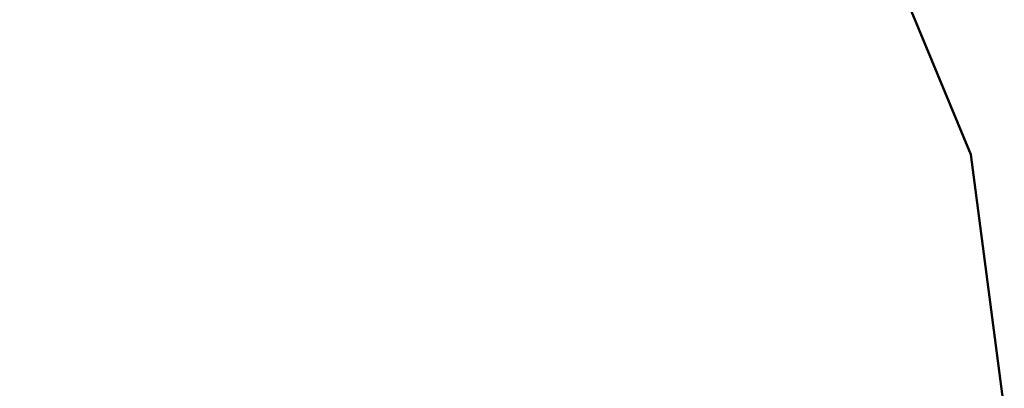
# Model space of a CAD drawing. Header units: millimetres. Extents: x -219 to 219, y -219 to 248.
# Tile 148 of 256: x -140 to -137.5, y -186.933 to -185.996. Entities that reach past the tile are written whole.
import ezdxf

# ---------------------------------------------------------------- set-up
doc = ezdxf.new("R2010")
doc.units = ezdxf.units.MM
doc.layers.add('M-EQPM', color=50, linetype='Continuous', lineweight=30)

# ---------------------------------------------------------------- blocks, each defined once
blk = doc.blocks.new('FamilyGeomCombination_10618-3D View')
at = {"layer": 'M-EQPM', "lineweight": 40}
mesh = blk.add_polyface(dxfattribs=at)
corners = [(-140.0004, -184.4858, 5), (-140.0004, -184.4858), (-139.3534, -184.5709), (-138.7504, -184.8207), (-138.2327, -185.218), (-137.8354, -185.7358), (-137.5856, -186.3387), (-137.5004, -186.9858), (-137.5856, -187.6328), (-137.8354, -188.2357), (-138.2327, -188.7535), (-138.7504, -189.1508), (-139.3534, -189.4006), (-140.0004, -189.4857), (-140.0004, -189.4857, 5), (-139.3534, -189.4006, 5), (-138.7504, -189.1508, 5), (-138.2327, -188.7535, 5), (-137.8354, -188.2357, 5), (-137.5856, -187.6328, 5), (-137.5004, -186.9858, 5), (-137.5856, -186.3387, 5), (-137.8354, -185.7358, 5), (-138.2327, -185.218, 5), (-138.7504, -184.8207, 5), (-139.3534, -184.5709, 5)]
mesh.append_faces([[corners[k] for k in face] for face in [(15, 12, 13, 14), (2, 25, 0, 1)]], dxfattribs={"vtx0": -1})
mesh.append_faces([[corners[k] for k in face] for face in [(16, 11, 12, 15), (18, 9, 10, 17), (17, 10, 11, 16), (19, 8, 9, 18), (8, 19, 20, 7), (21, 6, 7, 20), (22, 5, 6, 21), (24, 3, 4, 23), (23, 4, 5, 22), (25, 2, 3, 24)]], dxfattribs={"vtx0": -1, "vtx2": -1})

msp = doc.modelspace()

# ---------------------------------------------------------------- block references
at = {"layer": 'M-EQPM', "lineweight": 40}
msp.add_blockref('FamilyGeomCombination_10618-3D View', (0, 0), dxfattribs=at)

doc.saveas('drawing.dxf')
